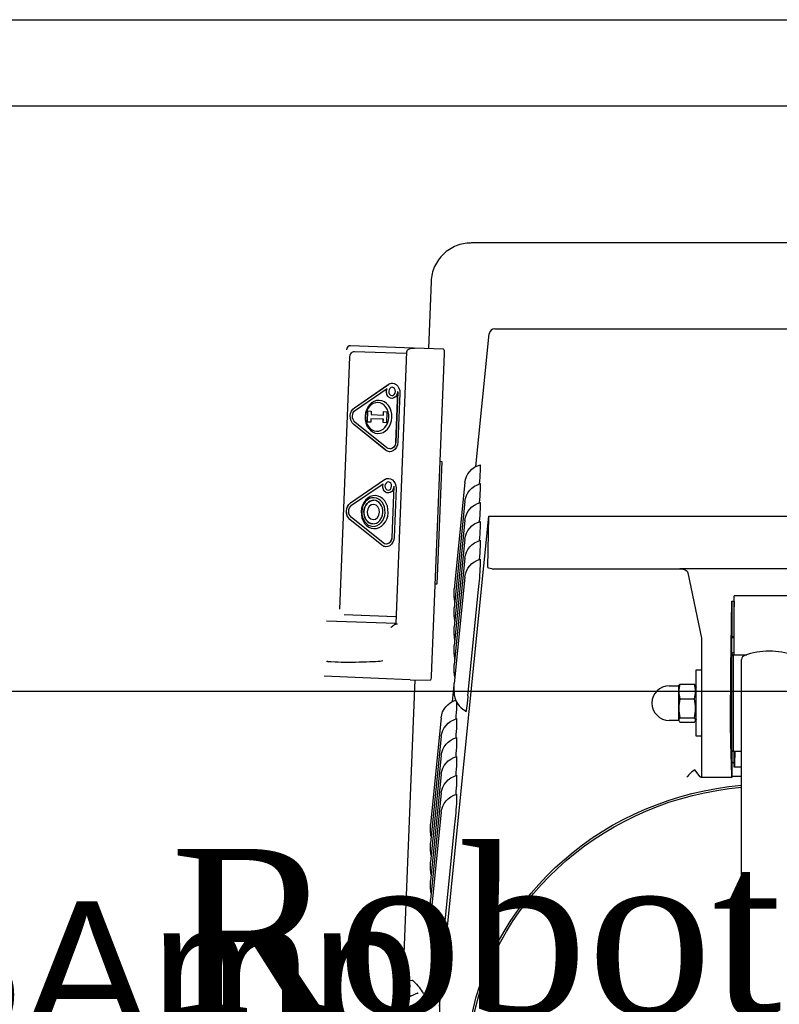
# Model space of a CAD drawing. Header units: millimetres. Extents: x 2985995 to 3127507, y -509231 to -458405.
# Tile 37 of 100: x 3023466 to 3023741, y -484505 to -484148. Entities that reach past the tile are written whole.
import ezdxf

# ---------------------------------------------------------------- set-up
doc = ezdxf.new("R2010")
doc.units = ezdxf.units.MM
doc.header["$LTSCALE"] = 1000
doc.header["$MEASUREMENT"] = 0
doc.header["$PDMODE"] = 3
doc.header["$PDSIZE"] = -1
doc.layers.get('0').update_dxf_attribs({"linetype": 'CONTINUOUS'})
doc.layers.get('Defpoints').update_dxf_attribs({"linetype": 'CONTINUOUS'})
for name, color, linetype in [('A-Wall Full', 201, 'CONTINUOUS'), ('ELECTRICAL', 7, 'CONTINUOUS'), ('Equipment', 5, 'CONTINUOUS'), ('Equipment Name', 7, 'CONTINUOUS')]:
    doc.layers.add(name, color=color, linetype=linetype)
doc.styles.add('ARAIL', font='arial.ttf')
doc.styles.get("Standard").update_dxf_attribs({"font": 'arial.ttf'})
doc.styles.add('style12', font='BOOKOSI.TTF')
doc.dimstyles.new('TFS-Dim', dxfattribs={"dimtxt": 75, "dimasz": 20, "dimexe": 25, "dimexo": 25, "dimgap": 5, "dimtad": 0, "dimdec": 0, "dimzin": 0, "dimdsep": 46, "dimtxsty": 'Standard', "dimcen": 0.09, "dimclrd": 8, "dimclre": 8, "dimadec": 0, "dimazin": 0, "dimtfac": 1, "dimtdec": 0, "dimtofl": 0, "dimtmove": 0, "dimatfit": 3, "dimldrblk": 'DOT', "dimfxl": 1, "dimtolj": 1, "dimtzin": 0, "dimlwd": -1, "dimlwe": -1, "dimarcsym": 0})

# ---------------------------------------------------------------- blocks, each defined once
blk = doc.blocks.new('*D667')
at = {"layer": 'Defpoints', "color": 0, "transparency": 16777216}
for p in [(3023324.58, -484148.16, 0), (3025169.46, -484148.31, 0), (3025169.44, -484391.49)]:
    blk.add_point(p, dxfattribs=at)
at = {"layer": 'ELECTRICAL', "color": 8, "transparency": 16777216}
for p, q in [((3023324.58, -484173.16), (3023324.56, -484416.34)), ((3025169.46, -484173.31), (3025169.44, -484416.49)), ((3023344.56, -484391.34), (3023986.59, -484391.39)), ((3025149.44, -484391.49), (3024507.42, -484391.43))]:
    blk.add_line(p, q, dxfattribs=at)
for points in [[(3023344.56, -484388.01), (3023344.56, -484394.67), (3023324.56, -484391.34)], [(3025149.44, -484388.15), (3025149.44, -484394.82), (3025169.44, -484391.49)]]:
    blk.add_solid(points, dxfattribs=at)
at = {"layer": 'ELECTRICAL', "color": 0, "transparency": 16777216, "insert": (3024247, -484391.41), "char_height": 75, "attachment_point": 5, "rotation": 359.9953}
blk.add_mtext('\\A1;1845 [6\'-2"]', dxfattribs=at)
blk = doc.blocks.new('_Dot')
at = {"color": 0, "linetype": 'ByBlock', "lineweight": -2}
blk.add_line((-0.5, 0), (-1, 0), dxfattribs=at)
at = {"color": 0, "linetype": 'ByBlock', "const_width": 0.5}
blk.add_lwpolyline([(-0.25, 0, 1), (0.25, 0, 1)], format="xyb", close=True, dxfattribs=at)

msp = doc.modelspace()

# ---------------------------------------------------------------- linework, layer by layer
at = {"layer": 'A-Wall Full'}
msp.add_line((3020709.29246, -484148.16588, 0), (3025169.29246, -484148.16588, 0), dxfattribs=at)
at = {"layer": 'Equipment'}
for p, q in [((3023845.81276, -484229.02707, 0.02452), (3023629.22642, -484229.02707, 0.02452)), ((3023614.76216, -484242.92204, 0.02452), (3023613.77531, -484267.29416, 0.02452)), ((3023631.01661, -484309.98179, 0.02452), (3023635.85181, -484261.88606, 0.02452)), ((3023637.84178, -484260.08612, 0.02452), (3023837.1974, -484260.08612, 0.02452)), ((3023608.37147, -484267.09893, 0.02452), (3023585.61427, -484266.24318, 0.02452)), ((3023587.0394, -484268.29172, 0.02452), (3023605.71819, -484268.99412, 0.02452)), ((3023602.05159, -484366.9015, 0.02452), (3023605.98378, -484268.47685, 0.02452)), ((3023619.28162, -484267.51711, 0.02452), (3023608.76074, -484267.09111, 0.02452)), ((3023619.46569, -484269.02081, 0.02452), (3023614.79514, -484385.92693, 0.02452)), ((3023581.68272, -484361.65562, 0.02452), (3023585.33532, -484270.22904, 0.02452)), ((3023586.94449, -484288.73148, 0.02452), (3023599.23795, -484280.28754, 0.02452)), ((3023586.97359, -484288.73278, 0.02452), (3023599.26706, -484280.28884, 0.02452)), ((3023587.33095, -484289.60204, 0.02452), (3023598.79718, -484281.7263, 0.02452)), ((3023598.82628, -484281.7276, 0.02452), (3023598.79718, -484281.7263, 0.02452)), ((3023600.67816, -484281.31335, 0.02452), (3023600.70726, -484281.31464, 0.02452)), ((3023602.64175, -484282.88821, 0.02452), (3023601.91031, -484301.19657, 0.02452)), ((3023602.67085, -484282.88951, 0.02452), (3023601.93941, -484301.19787, 0.02452)), ((3023602.67085, -484282.88951, 0.02452), (3023602.64175, -484282.88821, 0.02452)), ((3023600.57384, -484284.31168, 0.02452), (3023600.54473, -484284.31038, 0.02452)), ((3023603.43299, -484283.4414, 0.02452), (3023602.72243, -484301.22711, 0.02452)), ((3023591.69141, -484293.87767, 0.02452), (3023591.85109, -484289.88088, 0.02452)), ((3023591.72053, -484293.87876, 0.02452), (3023591.8802, -484289.88217, 0.02452)), ((3023591.8802, -484289.88217, 0.02452), (3023591.85109, -484289.88088, 0.02452)), ((3023591.85109, -484289.88088, 0.02452), (3023593.06927, -484289.92669, 0.02452)), ((3023591.8802, -484289.88217, 0.02452), (3023593.06926, -484289.92689, 0.02452)), ((3023593.06927, -484289.92669, 0.02452), (3023593.01937, -484291.17568, 0.02452)), ((3023597.48604, -484291.34365, 0.02452), (3023597.53594, -484290.09465, 0.02452)), ((3023597.51515, -484291.34494, 0.02452), (3023597.56505, -484290.09594, 0.02452)), ((3023597.56505, -484290.09594, 0.02452), (3023597.53594, -484290.09465, 0.02452)), ((3023597.53594, -484290.09465, 0.02452), (3023598.75412, -484290.14046, 0.02452)), ((3023597.56505, -484290.09594, 0.02452), (3023598.75411, -484290.14066, 0.02452)), ((3023598.75412, -484290.14046, 0.02452), (3023598.59444, -484294.13725, 0.02452)), ((3023598.74311, -484303.21755, 0.02452), (3023587.16021, -484293.87577, 0.02452)), ((3023592.9096, -484293.92348, 0.02452), (3023591.69141, -484293.87767, 0.02452)), ((3023592.9595, -484292.67448, 0.02452), (3023592.9096, -484293.92348, 0.02452)), ((3023597.42616, -484292.84244, 0.02452), (3023592.9595, -484292.67448, 0.02452)), ((3023593.04848, -484291.17698, 0.02452), (3023593.01937, -484291.17568, 0.02452)), ((3023593.01937, -484291.17568, 0.02452), (3023597.48604, -484291.34365, 0.02452)), ((3023593.04848, -484291.17698, 0.02452), (3023597.51515, -484291.34494, 0.02452)), ((3023597.37626, -484294.09144, 0.02452), (3023597.42616, -484292.84244, 0.02452)), ((3023597.40538, -484294.09253, 0.02452), (3023597.45527, -484292.84374, 0.02452)), ((3023597.45527, -484292.84374, 0.02452), (3023597.42616, -484292.84244, 0.02452)), ((3023597.51515, -484291.34494, 0.02452), (3023597.48604, -484291.34365, 0.02452)), ((3023598.28835, -484304.05648, 0.02452), (3023586.70545, -484294.7147, 0.02452)), ((3023598.31746, -484304.05777, 0.02452), (3023586.73455, -484294.716, 0.02452)), ((3023598.59444, -484294.13725, 0.02452), (3023597.37626, -484294.09144, 0.02452)), ((3023599.79792, -484303.61905, 0.02452), (3023599.76882, -484303.61775, 0.02452)), ((3023618.63245, -484308.13202, 0.02452), (3023616.83208, -484352.59558, 0.02452)), ((3023617.90433, -484308.10254, 0.02452), (3023618.63245, -484308.13202, 0.02452)), ((3023632.64762, -484311.72583, 0.02452), (3023632.64762, -484309.33169, 0.02452)), ((3023585.56819, -484323.18075, 0.02452), (3023597.86166, -484314.73681, 0.02452)), ((3023585.5973, -484323.18204, 0.02452), (3023597.89076, -484314.73811, 0.02452)), ((3023585.95466, -484324.05131, 0.02452), (3023597.34611, -484316.22693, 0.02452)), ((3023597.37521, -484316.22823, 0.02452), (3023597.34611, -484316.22693, 0.02452)), ((3023599.20461, -484318.58415, 0.02452), (3023599.1755, -484318.58286, 0.02452)), ((3023599.30893, -484315.58582, 0.02452), (3023599.33803, -484315.58712, 0.02452)), ((3023601.27252, -484317.16069, 0.02452), (3023600.53401, -484335.64584, 0.02452)), ((3023601.30163, -484317.16198, 0.02452), (3023600.56312, -484335.64714, 0.02452)), ((3023601.30163, -484317.16198, 0.02452), (3023601.27252, -484317.16069, 0.02452)), ((3023602.0567, -484317.89066, 0.02452), (3023601.34614, -484335.67638, 0.02452)), ((3023626.97228, -484315.82785, 0.02452), (3023623.10042, -484354.34127, 0.02452)), ((3023632.64762, -484318.56623, 0.02452), (3023632.64762, -484316.17209, 0.02452)), ((3023593.96772, -484323.73761, 0.02452), (3023593.99683, -484323.7389, 0.02452)), ((3023626.97228, -484322.66825, 0.02452), (3023623.10042, -484361.18167, 0.02452)), ((3023632.64762, -484325.40664, 0.02452), (3023632.64762, -484323.0125, 0.02452)), ((3023596.91206, -484338.50575, 0.02452), (3023585.32916, -484329.16397, 0.02452)), ((3023596.94116, -484338.50704, 0.02452), (3023585.35826, -484329.16526, 0.02452)), ((3023597.36682, -484337.66682, 0.02452), (3023585.78391, -484328.32504, 0.02452)), ((3023593.75222, -484329.23346, 0.02452), (3023593.72311, -484329.23217, 0.02452)), ((3023617.80567, -484505.46484, 0.02452), (3023635.65185, -484327.94909, 0.02452)), ((3023626.97228, -484329.50866, 0.02452), (3023623.10042, -484368.02207, 0.02452)), ((3023635.29232, -484346.40321, 0.02452), (3023635.65185, -484327.94909, 0.02452)), ((3023635.65185, -484327.94909, 0.02452), (3023839.38733, -484327.94909, 0.02452)), ((3023632.64762, -484332.24704, 0.02452), (3023632.64762, -484329.8529, 0.02452)), ((3023626.97228, -484336.34906, 0.02452), (3023623.10042, -484374.86247, 0.02452)), ((3023632.64762, -484339.08744, 0.02452), (3023632.64762, -484336.6933, 0.02452)), ((3023598.42163, -484338.06832, 0.02452), (3023598.39252, -484338.06702, 0.02452)), ((3023626.97228, -484343.18946, 0.02452), (3023623.10042, -484381.70288, 0.02452)), ((3023632.64762, -484345.92785, 0.02452), (3023632.64762, -484343.5337, 0.02452)), ((3023636.7866, -484347.03956, 0.02452), (3023704.82936, -484347.03956, 0.02452)), ((3023770.20982, -484347.03956, 0.02452), (3023704.82936, -484347.03956, 0.02452)), ((3023626.97228, -484350.02986, 0.02452), (3023623.10042, -484388.54328, 0.02452)), ((3023707.83322, -484348.53687, 0.02452), (3023712.78961, -484372.1993, 0.02452)), ((3023616.83208, -484352.59558, 0.02452), (3023616.12791, -484352.56707, 0.02452)), ((3023628.07826, -484393.08942, 0.02452), (3023631.95012, -484354.576, 0.02452)), ((3023623.06496, -484357.44244, 0.02452), (3023623.06496, -484355.0483, 0.02452)), ((3023752.01959, -484356.83404, 0.02452), (3023724.51959, -484356.83404, 0.02452)), ((3023724.51959, -484372.5739, 0.02452), (3023724.51959, -484356.83404, 0.02452)), ((3023724.68151, -484360.81653, 0.02452), (3023724.51959, -484356.83404, 0.02452)), ((3023723.39091, -484383.11317, 0.02452), (3023723.76959, -484358.80403, 0.02452)), ((3023723.76959, -484358.80403, 0.02452), (3023724.51959, -484358.80403, 0.02452)), ((3023723.76959, -484358.80403, 0.02452), (3023723.76959, -484371.6655, 0.02452)), ((3023601.90591, -484364.41748, 0.02452), (3023583.22712, -484363.71509, 0.02452)), ((3023601.96412, -484364.42007, 0.02452), (3023583.28533, -484363.71768, 0.02452)), ((3023623.06496, -484364.28284, 0.02452), (3023623.06496, -484361.8887, 0.02452)), ((3023602.05172, -484366.89814, 0.02452), (3023576.84896, -484365.95043, 0.02452)), ((3023623.06496, -484371.12325, 0.02452), (3023623.06496, -484368.72911, 0.02452)), ((3023712.78961, -484372.1993, 0.02452), (3023712.78961, -484383.11317, 0.02452)), ((3023723.76959, -484378.68293, 0.02452), (3023723.76959, -484371.6655, 0.02452)), ((3023724.51959, -484371.6655, 0.02452), (3023723.76959, -484371.6655, 0.02452)), ((3023723.76959, -484371.96261, 0.02452), (3023724.51959, -484371.96261, 0.02452)), ((3023623.06496, -484377.96365, 0.02452), (3023623.06496, -484375.56951, 0.02452)), ((3023724.51959, -484378.18293, 0.02452), (3023724.51959, -484372.5739, 0.02452)), ((3023723.76959, -484378.68293, 0.02452), (3023724.26959, -484378.18293, 0.02452)), ((3023723.76959, -484412.68293, 0.02452), (3023723.76959, -484378.68293, 0.02452)), ((3023724.26959, -484378.18293, 0.02452), (3023724.26959, -484413.18293, 0.02452)), ((3023724.26959, -484378.18293, 0.02452), (3023729.14683, -484378.18293, 0.02452)), ((3023623.06496, -484384.80405, 0.02452), (3023623.06496, -484382.40991, 0.02452)), ((3023712.78961, -484383.11317, 0.02452), (3023712.78961, -484410.20926, 0.02452)), ((3023727.26959, -484380.41236, 0.02452), (3023727.26959, -484379.93477, 0.02452)), ((3023727.26959, -484509.08439, 0.02452), (3023727.26959, -484380.41236, 0.02452)), ((3023595.70354, -484386.80931, 0.02452), (3023576.05057, -484385.93438, 0.02452)), ((3023710.78961, -484407.68293, 0.02452), (3023710.78961, -484383.68293, 0.02452)), ((3023710.78961, -484383.68293, 0.02452), (3023712.78961, -484383.68293, 0.02452)), ((3023607.17277, -484387.27371, 0.02452), (3023595.70354, -484386.80931, 0.02452)), ((3023608.9158, -484387.30874, 0.02452), (3023604.17711, -484504.33948, 0.02452)), ((3023607.17277, -484387.27371, 0.02452), (3023614.49131, -484387.42082, 0.02452)), ((3023622.45794, -484395.11477, 0.02452), (3023623.06786, -484389.04792, 0.02452)), ((3023623.06496, -484391.64446, 0.02452), (3023623.06496, -484389.25031, 0.02452)), ((3023701.03961, -484389.43293, 0.02452), (3023704.48912, -484389.43293, 0.02452)), ((3023704.48912, -484389.43293, 0.02452), (3023704.56214, -484389.2522, 0.02452)), ((3023704.48912, -484401.93293, 0.02452), (3023704.48912, -484389.43293, 0.02452)), ((3023704.88052, -484388.79239, 0.02452), (3023710.1987, -484388.79239, 0.02452)), ((3023710.51989, -484389.25914, 0.02452), (3023710.78961, -484389.92673, 0.02452)), ((3023624.08896, -484396.85882, 0.02452), (3023624.08896, -484395.41868, 0.02452)), ((3023704.88052, -484394.10129, 0.02452), (3023710.1987, -484394.10129, 0.02452)), ((3023618.41362, -484400.96083, 0.02452), (3023614.54175, -484439.47425, 0.02452)), ((3023704.88052, -484400.99183, 0.02452), (3023710.1987, -484400.99183, 0.02452)), ((3023624.08896, -484403.69922, 0.02452), (3023624.08896, -484401.30508, 0.02452)), ((3023704.48912, -484401.93293, 0.02452), (3023701.03961, -484401.93293, 0.02452)), ((3023704.56214, -484402.11366, 0.02452), (3023704.48912, -484401.93293, 0.02452)), ((3023704.88052, -484402.57346, 0.02452), (3023710.1987, -484402.57346, 0.02452)), ((3023710.78961, -484401.43913, 0.02452), (3023710.51989, -484402.10671, 0.02452)), ((3023618.41362, -484407.80124, 0.02452), (3023614.54175, -484446.31465, 0.02452)), ((3023624.08896, -484410.53962, 0.02452), (3023624.08896, -484408.14548, 0.02452)), ((3023712.78961, -484407.68293, 0.02452), (3023710.78961, -484407.68293, 0.02452)), ((3023712.78961, -484410.20926, 0.02452), (3023712.78961, -484421.84511, 0.02452)), ((3023723.6824, -484421.84511, 0.02452), (3023723.34649, -484410.20926, 0.02452)), ((3023618.41362, -484414.64164, 0.02452), (3023614.54175, -484453.15506, 0.02452)), ((3023624.08896, -484417.38002, 0.02452), (3023624.08896, -484414.98588, 0.02452)), ((3023723.76959, -484412.68293, 0.02452), (3023723.76959, -484417.24059, 0.02452)), ((3023724.26959, -484413.18293, 0.02452), (3023723.76959, -484412.68293, 0.02452)), ((3023723.76959, -484412.83924, 0.02452), (3023723.9259, -484412.83924, 0.02452)), ((3023727.26959, -484413.18293, 0.02452), (3023724.26959, -484413.18293, 0.02452)), ((3023724.51959, -484417.91406, 0.02452), (3023724.51959, -484413.18293, 0.02452)), ((3023723.76959, -484417.24059, 0.02452), (3023723.76959, -484422.25229, 0.02452)), ((3023723.76959, -484417.24059, 0.02452), (3023724.51959, -484417.24059, 0.02452)), ((3023724.51959, -484417.91406, 0.02452), (3023724.54232, -484418.25608, 0.02452)), ((3023727.26959, -484418.85916, 0.02452), (3023724.62005, -484418.85916, 0.02452)), ((3023618.41362, -484421.48204, 0.02452), (3023614.54175, -484459.99546, 0.02452)), ((3023624.08896, -484424.22043, 0.02452), (3023624.08896, -484421.82629, 0.02452)), ((3023712.31061, -484422.42231, 0.02452), (3023710.34709, -484419.87232, 0.02452)), ((3023712.78961, -484421.84511, 0.02452), (3023712.78961, -484422.56626, 0.02452)), ((3023723.76959, -484422.25229, 0.02452), (3023723.75845, -484422.42231, 0.02452)), ((3023727.26959, -484422.25229, 0.02452), (3023723.76959, -484422.25229, 0.02452)), ((3023723.73116, -484422.63456, 0.02452), (3023712.62429, -484422.63456, 0.02452)), ((3023618.41362, -484428.32245, 0.02452), (3023614.54175, -484466.83586, 0.02452)), ((3023624.08896, -484431.06083, 0.02452), (3023624.08896, -484428.66669, 0.02452)), ((3023618.41362, -484435.16285, 0.02452), (3023614.54175, -484473.67626, 0.02452)), ((3023614.50629, -484442.57543, 0.02452), (3023614.50629, -484440.18128, 0.02452)), ((3023619.51959, -484478.2224, 0.02452), (3023623.39145, -484439.70899, 0.02452)), ((3023614.50629, -484449.41583, 0.02452), (3023614.50629, -484447.02169, 0.02452)), ((3023614.50629, -484456.25623, 0.02452), (3023614.50629, -484453.86209, 0.02452)), ((3023614.50629, -484463.09663, 0.02452), (3023614.50629, -484460.70249, 0.02452)), ((3023614.50629, -484469.93704, 0.02452), (3023614.50629, -484467.5429, 0.02452)), ((3023614.50629, -484476.77744, 0.02452), (3023614.50629, -484474.3833, 0.02452)), ((3023615.25553, -484501.05883, 0.02452), (3023614.90368, -484479.14899, 0.02452)), ((3023606.84807, -484496.04339, 0.02452), (3023607.85842, -484496.13308, 0.02452)), ((3023604.62266, -484501.96221, 0.02452), (3023604.95184, -484498.68787, 0.02452)), ((3023617.80567, -484501.28521, 0.02452), (3023611.8439, -484500.75597, 0.02452)), ((3023617.80567, -484501.28521, 0.02452), (3023617.80567, -484517.72406, 0.02452))]:
    msp.add_line(p, q, dxfattribs=at)
at = {"layer": 'Equipment', "elevation": 0}
msp.add_lwpolyline([(3022740.80828, -484779.71228), (3024040.73275, -484779.71228), (3024040.73275, -484179.43908), (3022740.80828, -484179.43908)], close=True, dxfattribs=at)
at = {"layer": 'Equipment'}
for centre, radius, start, end in [((3023629.72971, -484244.02707, 0.02452), 15, 90, 96.5367788), ((3023637.84178, -484262.08612, 0.02452), 2, 90, 174.2591765), ((3023585.55439, -484267.74197, 0.02452), 1.5, 87.8464781, 177.7121781), ((3023506.13771, -484305.87459, 0.02452), 126.64515, 355.2904347, 357.351884), ((3023506.13771, -484312.71499, 0.02452), 126.64515, 355.2904347, 357.351884), ((3023506.13771, -484319.55539, 0.02452), 126.64515, 355.2904347, 357.351884), ((3023506.13771, -484326.39579, 0.02452), 126.64515, 355.2904347, 357.351884), ((3023506.13771, -484333.2362, 0.02452), 126.64515, 355.2904347, 357.351884), ((3023506.13771, -484340.0766, 0.02452), 126.64515, 353.4258819, 357.351884), ((3023630.82004, -484357.46214, 0.02452), 7.73044, 179.6573344, 193.1632374), ((3023630.82004, -484364.30255, 0.02452), 7.73044, 179.6573344, 193.1632374), ((3023630.82004, -484371.14295, 0.02452), 7.73044, 179.6573344, 193.1632374), ((3023630.82004, -484377.98335, 0.02452), 7.73044, 179.6573344, 193.1632374), ((3023728.85155, -484379.95531, 0.02452), 1.5821, 104.2793887, 179.2558151), ((3023737.26959, -484402.88153, 0.02452), 26, 90, 110.0865523), ((3023737.26959, -484402.88153, 0.02452), 26, 69.9134477, 90), ((3023630.82004, -484384.82376, 0.02452), 7.73044, 179.6573344, 193.6305048), ((3023701.03961, -484395.68293, 0.02452), 6.25, 90, 270), ((3023713.79329, -484391.44684, 0.02452), 9.29966, 163.4151256, 196.5848744), ((3023701.28593, -484391.44684, 0.02452), 9.29966, 343.4151256, 16.5848744), ((3023630.82004, -484391.66416, 0.02452), 7.73044, 179.6573344, 244.9109363), ((3023497.57904, -484391.00757, 0.02452), 126.64515, 355.2904347, 357.351884), ((3023720.01417, -484397.54656, 0.02452), 15.52087, 167.1748446, 192.8251554), ((3023695.06505, -484397.54656, 0.02452), 15.52087, 347.1748446, 12.8251554), ((3023497.57904, -484397.84797, 0.02452), 126.64515, 355.2904347, 357.351884), ((3023497.57904, -484404.68838, 0.02452), 126.64515, 355.2904347, 357.351884), ((3023497.57904, -484411.52878, 0.02452), 126.64515, 355.2904347, 357.351884), ((3023717.8077, -484430.87032, 0.02452), 13.34357, 124.2342085, 140.9852865), ((3023497.57904, -484418.36918, 0.02452), 126.64515, 355.2904347, 357.351884), ((3023497.57904, -484425.20958, 0.02452), 126.64515, 353.4258818, 357.351884), ((3023622.26137, -484442.59513, 0.02452), 7.73044, 179.6573344, 193.1632374), ((3023622.26137, -484449.43553, 0.02452), 7.73044, 179.6573344, 193.1632374), ((3023622.26137, -484456.27593, 0.02452), 7.73044, 179.6573344, 193.1632374), ((3023622.26137, -484463.11634, 0.02452), 7.73044, 179.6573344, 193.1632374), ((3023622.26137, -484469.95674, 0.02452), 7.73044, 179.6573344, 193.1632374), ((3023622.26137, -484476.79714, 0.02452), 7.73044, 179.6573344, 244.9109363), ((3023614.56266, -484514.38373, 0.02452), 14.42261, 108.9313362, 137.6101086)]:
    msp.add_arc(centre, radius, start, end, dxfattribs=at)
at = {"layer": 'Equipment', "extrusion": (0, 0, -1)}
for centre, major_axis, ratio, start_param, end_param in [((3023637.84178, -484262.08612, 0.02452), (-1.98997, 0.20006), 0.340504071, -0.03421851, 0.000000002), ((3023586.95957, -484270.29012, 0.02452), (-0.08895, -1.99802), 0.812688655, 1.565185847, 3.135982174), ((3023605.63835, -484270.99251, 0.02452), (-0.08895, -1.99802), 0.812688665, 3.135982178, 3.28711997), ((3023619.22174, -484269.01591, 0.02452), (-0.06069, -1.49877), 0.162634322, 3.138279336, 4.709075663), ((3023600.59056, -484283.33451, 0.02452), (-0.15566, -3.49654), 0.812688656, 2.591570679, 4.706778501), ((3023600.61967, -484283.33581, 0.02452), (-0.15566, -3.49654), 0.812688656, 2.591570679, 3.141592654), ((3023600.61144, -484282.81186, 0.02452), (-0.11119, -2.49753), 0.812688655, 4.7067785, 8.267156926), ((3023600.64055, -484282.81316, 0.02452), (-0.11119, -2.49753), 0.812688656, 0, 1.983971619), ((3023600.61144, -484282.81186, 0.02452), (0.06671, 1.49852), 0.812688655, 3.141592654, 9.424777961), ((3023595.68847, -484292.02979, 0.02452), (0.26685, 5.99406), 0.812688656, 3.141592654, 9.424777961), ((3023595.22277, -484292.00906, 0.02452), (0.23127, 5.19485), 0.812688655, 3.141592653, 9.424777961), ((3023588.2971, -484291.77845, 0.02452), (-0.15566, -3.49654), 0.812688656, 0.538801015, 2.591570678), ((3023588.32621, -484291.77974, 0.02452), (-0.15566, -3.49654), 0.812688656, 0.538801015, 2.591570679), ((3023588.2971, -484291.77845, 0.02452), (-0.11119, -2.49753), 0.812688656, 0.538801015, 2.591570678), ((3023599.88, -484301.12023, 0.02452), (-0.11119, -2.49753), 0.812688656, 4.706778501, 6.821986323), ((3023599.90911, -484301.12152, 0.02452), (-0.11119, -2.49753), 0.812688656, 4.7067785, 6.283185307), ((3023599.88, -484301.12023, 0.02452), (-0.15566, -3.49654), 0.812688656, 4.706778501, 6.821986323), ((3023599.90911, -484301.12152, 0.02452), (-0.15566, -3.49654), 0.812688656, 0, 0.538801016), ((3023634.93682, -484316.53488, 0.02452), (-8, 0), 0.939692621, 0.094190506, 1.280590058), ((3023599.21427, -484317.78378, 0.02452), (-0.15566, -3.49654), 0.812688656, 2.591570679, 4.706778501), ((3023599.24338, -484317.78507, 0.02452), (-0.15566, -3.49654), 0.812688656, 2.591570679, 3.141592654), ((3023599.24222, -484317.08434, 0.02452), (-0.11119, -2.49753), 0.812688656, 4.706778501, 8.168010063), ((3023599.27132, -484317.08564, 0.02452), (-0.11119, -2.49753), 0.812688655, 0, 1.884824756), ((3023599.24222, -484317.08434, 0.02452), (0.06671, 1.49852), 0.812688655, 3.141592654, 9.424777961), ((3023634.93682, -484323.37529, 0.02452), (-8, 0), 0.939692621, 0.094190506, 1.280590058), ((3023594.31111, -484326.50562, 0.02452), (0.26685, 5.99406), 0.812688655, 3.141592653, 9.424777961), ((3023593.84542, -484326.48489, 0.02452), (0.23127, 5.19485), 0.812688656, 3.141592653, 9.424777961), ((3023593.84542, -484326.48489, 0.02452), (0.18902, 4.24579), 0.812688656, 3.141592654, 9.424777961), ((3023593.87452, -484326.48618, 0.02452), (0.18902, 4.24579), 0.812688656, 3.141592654, 6.283185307), ((3023586.92081, -484326.22772, 0.02452), (-0.15566, -3.49654), 0.812688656, 0.538801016, 2.591570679), ((3023586.94992, -484326.22901, 0.02452), (-0.15566, -3.49654), 0.812688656, 0.538801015, 2.591570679), ((3023586.92081, -484326.22772, 0.02452), (-0.11119, -2.49753), 0.812688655, 0.538801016, 2.591570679), ((3023593.84542, -484326.48489, 0.02452), (0.12231, 2.74728), 0.812688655, 3.141592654, 9.424777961), ((3023634.93682, -484330.21569, 0.02452), (-8, 0), 0.939692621, 0.094190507, 1.280590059), ((3023634.93682, -484337.05609, 0.02452), (-8, 0), 0.939692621, 0.094190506, 1.280590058), ((3023598.50371, -484335.5695, 0.02452), (-0.15566, -3.49654), 0.812688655, 4.706778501, 6.821986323), ((3023598.50371, -484335.5695, 0.02452), (-0.11119, -2.49753), 0.812688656, 4.706778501, 6.821986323), ((3023598.53282, -484335.57079, 0.02452), (-0.11119, -2.49753), 0.812688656, 4.7067785, 6.283185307), ((3023634.93682, -484343.8965, 0.02452), (-8, 0), 0.939692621, 0.094190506, 1.280590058), ((3023598.53282, -484335.57079, 0.02452), (-0.15566, -3.49654), 0.812688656, 0, 0.538801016), ((3023634.93682, -484350.7369, 0.02452), (-8, 0), 0.939692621, 0.094190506, 1.280590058), ((3023636.799, -484346.40321, 0.02452), (-1.50673, -0.00637), 0.42231732, -1.560781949, 0.010014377), ((3023704.85202, -484348.72019, 0.02452), (-3.00165, 0.01848), 0.559870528, 1.559802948, 3.021302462), ((3023631.06496, -484355.0483, 0.02452), (-8, 0), 0.93969262, -0.000000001, 0.094190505), ((3023631.06496, -484361.8887, 0.02452), (-8, 0), 0.939692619, -0.000000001, 0.094190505), ((3023601.98575, -484362.41909, 0.02452), (-0.08895, -1.99802), 0.812688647, -0.156748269, -0.005610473), ((3023602.04396, -484362.42168, 0.02452), (-0.08895, -1.99802), 0.812688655, -0.120577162, -0.005610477), ((3023601.05419, -484368.36168, 0.02452), (-1.48307, -1.37235), 0.322913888, 1.261788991, 2.047187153), ((3023602.77696, -484368.42646, 0.02452), (-2.09132, 0.08587), 0.716643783, 0.784604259, 1.472215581), ((3023631.06496, -484368.72911, 0.02452), (-8, 0), 0.93969262, -0.000000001, 0.094190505), ((3023631.06496, -484375.56951, 0.02452), (-8, 0), 0.939692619, -0.000000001, 0.094190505), ((3023722.14014, -484375.26394, 0.02452), (-3, 0), 0.939692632, 4.091553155, 4.138203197), ((3023722.14014, -484375.94798, 0.02452), (-3, 0), 0.939692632, 4.091553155, 4.138203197), ((3023735.51958, -484392.84374, 0.02452), (-20, 0), 0.939692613, 0.949960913, 0.988432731), ((3023735.51958, -484393.52778, 0.02452), (-20, 0), 0.939692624, 0.949960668, 0.988432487), ((3023587.26959, -484380.41236, 0.02452), (-10.3256, -0.13498), 0.050676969, 3.394052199, 6.535644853), ((3023587.26959, -484380.41236, 0.02452), (-10.3256, -0.13498), 0.050676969, 3.394052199, 6.535644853), ((3023631.06496, -484382.40991, 0.02452), (-8, 0), 0.939692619, -0.000000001, 0.094190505), ((3023723.42051, -484395.68293, 0.02452), (-0.04477, -15), 0.0082005, 0.251950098, 2.564349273), ((3023614.55119, -484385.92202, 0.02452), (-0.06069, -1.49877), 0.162634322, 4.709075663, 6.279871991), ((3023631.06496, -484389.25031, 0.02452), (-8, 0), 0.939692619, -0.000000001, 0.094190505), ((3023723.42051, -484395.68293, 0.02452), (0.01194, 4), 0.0082005, 3.141592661, 9.424777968), ((3023626.37816, -484401.66787, 0.02452), (-8, 0), 0.939692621, 0.094190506, 1.227213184), ((3023626.37816, -484408.50827, 0.02452), (-8, 0), 0.939692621, 0.094190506, 1.280590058), ((3023626.37816, -484415.34867, 0.02452), (-8, 0), 0.939692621, 0.094190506, 1.280590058), ((3023626.37816, -484422.18908, 0.02452), (-8, 0), 0.939692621, 0.094190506, 1.280590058), ((3023724.54232, -484408.85916, 0.02452), (-0.07777, 10), 0.021355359, 2.018089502, 3.490824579), ((3023626.37816, -484429.02948, 0.02452), (-8, 0), 0.939692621, 0.094190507, 1.280590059), ((3023710.56935, -484423.83836, 0.02452), (-0.27476, 3.99992), 0.091619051, 0.017138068, 0.136690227), ((3023710.9215, -484397.63456, 0.02452), (-1.71724, 24.9995), 0.091619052, 3.073955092, 3.27828288), ((3023723.80578, -484397.63456, 0.02452), (-0.07462, -25), 0.0082005, -0.130421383, 0.251950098), ((3023737.51959, -484528.36547, 0.02452), (-110, 0), 0.939692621, 0.173716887, 1.477479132), ((3023626.37816, -484435.86988, 0.02452), (-8, 0), 0.939692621, 0.094190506, 1.280590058), ((3023737.51959, -484528.36547, 0.02452), (-109.25, 0), 0.939692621, 0.180372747, 1.476836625), ((3023622.50629, -484440.18128, 0.02452), (-8, 0), 0.93969262, -0.000000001, 0.094190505), ((3023622.50629, -484447.02169, 0.02452), (-8, 0), 0.939692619, -0.000000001, 0.094190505), ((3023622.50629, -484453.86209, 0.02452), (-8, 0), 0.939692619, -0.000000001, 0.094190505), ((3023622.50629, -484460.70249, 0.02452), (-8, 0), 0.939692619, -0.000000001, 0.094190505), ((3023622.50629, -484467.5429, 0.02452), (-8, 0), 0.939692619, -0.000000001, 0.094190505), ((3023622.50629, -484474.3833, 0.02452), (-8, 0), 0.939692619, -0.000000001, 0.094190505), ((3023549.85413, -484499.24962, 0.02452), (-63.03504, 6.3371), 0.340504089, 2.727948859, 2.921861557), ((3023605.44933, -484498.73788, 0.02452), (-0.49749, 0.05001), 0.340504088, -0.481436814, 0), ((3023605.12015, -484502.01223, 0.02452), (-0.49749, 0.05001), 0.340504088, -0.481436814, 0)]:
    msp.add_ellipse(centre, major_axis=major_axis, ratio=ratio, start_param=start_param, end_param=end_param, dxfattribs=at)
at = {"layer": 'Equipment'}
for points, knots in [([(3023629.22642, -484229.02707, 0.02452), (3023627.36491, -484229.02707, 0.02452), (3023625.5404, -484229.38874, 0.02452), (3023622.9712, -484230.43057, 0.02452), (3023622.15733, -484230.85512, 0.02452), (3023620.6131, -484231.85591, 0.02452), (3023619.87818, -484232.43841, 0.02452), (3023617.88783, -484234.34978, 0.02452), (3023616.79792, -484235.88924, 0.02452), (3023615.28082, -484239.23153, 0.02452), (3023614.83747, -484241.06218, 0.02452), (3023614.76216, -484242.92204, 0.02452)], [0, 0, 0, 0, 0.25, 0.25, 0.375, 0.375, 0.5, 0.5, 0.75, 0.75, 1, 1, 1, 1]), ([(3023605.98378, -484268.47685, 0.02452), (3023605.99746, -484268.3674, 0.02452), (3023606.02606, -484268.16798, 0.02452), (3023606.20617, -484267.86162, 0.02452), (3023606.50977, -484267.57857, 0.02452), (3023606.98677, -484267.32472, 0.02452), (3023607.66435, -484267.13549, 0.02452), (3023608.30153, -484267.07943, 0.02452), (3023608.66603, -484267.08822, 0.02452), (3023608.76176, -484267.09115, 0.02452)], [0, 0, 0, 0, 0.081130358, 0.172722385, 0.278490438, 0.428135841, 0.63973129, 0.91911688, 1, 1, 1, 1]), ([(3023602.05189, -484366.90015, 0.02452), (3023602.05227, -484366.90551, 0.02452), (3023602.10185, -484366.92182, 0.02452), (3023602.24709, -484366.93439, 0.02452), (3023602.3175, -484366.93587, 0.02452), (3023602.46994, -484366.93304, 0.02452), (3023602.55225, -484366.92894, 0.02452), (3023602.63237, -484366.92656, 0.02452)], [0.10085611, 0.10085611, 0.10085611, 0.10085611, 0.5, 0.5, 0.75, 0.75, 1, 1, 1, 1]), ([(3023704.55341, -484389.27394, 0.02452), (3023704.5649, -484389.24558, 0.02452), (3023704.57791, -484389.21721, 0.02452), (3023704.65994, -484389.05642, 0.02452), (3023704.7594, -484388.92375, 0.02452), (3023704.88052, -484388.79239, 0.02452)], [0.6964104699, 0.6964104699, 0.6964104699, 0.6964104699, 0.75, 0.75, 1, 1, 1, 1]), ([(3023710.1987, -484388.79239, 0.02452), (3023710.31953, -484388.92344, 0.02452), (3023710.41794, -484389.05465, 0.02452), (3023710.50066, -484389.21573, 0.02452), (3023710.51428, -484389.24539, 0.02452), (3023710.52627, -484389.27506, 0.02452)], [0, 0, 0, 0, 0.25, 0.25, 0.3063882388, 0.3063882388, 0.3063882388, 0.3063882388]), ([(3023628.07826, -484393.08942, 0.02452), (3023628.03848, -484393.48505, 0.02452), (3023627.9987, -484393.88141, 0.02452), (3023627.91923, -484394.66605, 0.02452), (3023627.87956, -484395.05373, 0.02452), (3023627.80051, -484395.80504, 0.02452), (3023627.76104, -484396.16931, 0.02452), (3023627.70423, -484396.67117, 0.02452), (3023627.68561, -484396.83179, 0.02452), (3023627.64909, -484397.13832, 0.02452), (3023627.63108, -484397.28507, 0.02452), (3023627.57902, -484397.69474, 0.02452), (3023627.54733, -484397.92439, 0.02452), (3023627.49026, -484398.29273, 0.02452), (3023627.46478, -484398.43089, 0.02452), (3023627.43409, -484398.55138, 0.02452), (3023627.425, -484398.57788, 0.02452), (3023627.41243, -484398.59766, 0.02452), (3023627.40818, -484398.60006, 0.02452), (3023627.40436, -484398.5975, 0.02452)], [0, 0, 0, 0, 0.125, 0.125, 0.25, 0.25, 0.375, 0.375, 0.4375, 0.4375, 0.5, 0.5, 0.625, 0.625, 0.75, 0.75, 0.8125, 0.8125, 0.8491989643, 0.8491989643, 0.8491989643, 0.8491989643]), ([(3023704.88052, -484400.99183, 0.02452), (3023704.75969, -484401.12288, 0.02452), (3023704.66128, -484401.25409, 0.02452), (3023704.5263, -484401.51696, 0.02452), (3023704.49015, -484401.64862, 0.02452), (3023704.4894, -484401.91245, 0.02452), (3023704.52483, -484402.04462, 0.02452), (3023704.65994, -484402.30943, 0.02452), (3023704.7594, -484402.4421, 0.02452), (3023704.88052, -484402.57346, 0.02452)], [0, 0, 0, 0, 0.25, 0.25, 0.5, 0.5, 0.75, 0.75, 1, 1, 1, 1]), ([(3023710.1987, -484402.57346, 0.02452), (3023710.31953, -484402.44241, 0.02452), (3023710.41794, -484402.3112, 0.02452), (3023710.55292, -484402.04833, 0.02452), (3023710.58907, -484401.91667, 0.02452), (3023710.58982, -484401.65284, 0.02452), (3023710.55439, -484401.52067, 0.02452), (3023710.41928, -484401.25586, 0.02452), (3023710.31982, -484401.12319, 0.02452), (3023710.1987, -484400.99183, 0.02452)], [0, 0, 0, 0, 0.25, 0.25, 0.5, 0.5, 0.75, 0.75, 1, 1, 1, 1]), ([(3023619.51959, -484478.2224, 0.02452), (3023619.47981, -484478.61804, 0.02452), (3023619.44003, -484479.01439, 0.02452), (3023619.36056, -484479.79904, 0.02452), (3023619.32089, -484480.18671, 0.02452), (3023619.24185, -484480.93802, 0.02452), (3023619.20238, -484481.30229, 0.02452), (3023619.14556, -484481.80415, 0.02452), (3023619.12694, -484481.96477, 0.02452), (3023619.09042, -484482.27131, 0.02452), (3023619.07242, -484482.41806, 0.02452), (3023619.02036, -484482.82773, 0.02452), (3023618.98866, -484483.05738, 0.02452), (3023618.93159, -484483.42572, 0.02452), (3023618.90612, -484483.56388, 0.02452), (3023618.87543, -484483.68437, 0.02452), (3023618.86634, -484483.71086, 0.02452), (3023618.85377, -484483.73064, 0.02452), (3023618.84951, -484483.73305, 0.02452), (3023618.8457, -484483.73049, 0.02452)], [0, 0, 0, 0, 0.125, 0.125, 0.25, 0.25, 0.375, 0.375, 0.4375, 0.4375, 0.5, 0.5, 0.625, 0.625, 0.75, 0.75, 0.8125, 0.8125, 0.8491989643, 0.8491989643, 0.8491989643, 0.8491989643]), ([(3023604.97137, -484498.63625, 0.02452), (3023604.99246, -484498.4308, 0.02452), (3023605.04162, -484497.98311, 0.02452), (3023605.25147, -484497.30256, 0.02452), (3023605.58201, -484496.67506, 0.02452), (3023606.00466, -484496.24861, 0.02452), (3023606.48034, -484496.02731, 0.02452), (3023606.7451, -484496.05842, 0.02452), (3023606.87059, -484496.07531, 0.02452)], [0, 0, 0, 0, 0.121735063, 0.311906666, 0.508901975, 0.716005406, 0.885495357, 1, 1, 1, 1]), ([(3023608.44027, -484496.42496, 0.02452), (3023608.33843, -484496.32818, 0.02452), (3023608.23417, -484496.25582, 0.02452), (3023608.03927, -484496.16586, 0.02452), (3023607.94896, -484496.14105, 0.02452), (3023607.85778, -484496.13303, 0.02452)], [0, 0, 0, 0, 0.125, 0.125, 0.2287102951, 0.2287102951, 0.2287102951, 0.2287102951]), ([(3023609.88346, -484500.74127, 0.02452), (3023609.93577, -484500.71618, 0.02452), (3023610.02934, -484500.67601, 0.02452), (3023610.04825, -484500.64677, 0.02452), (3023610.05013, -484500.64659, 0.02452)], [0, 0, 0, 0, 0.2723771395, 0.5738088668, 0.5738088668, 0.5738088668, 0.5738088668]), ([(3023604.68484, -484503.91373, 0.02452), (3023604.65002, -484503.68291, 0.02452), (3023604.5896, -484503.13333, 0.02452), (3023604.57047, -484502.43449, 0.02452), (3023604.62221, -484502.06022, 0.02452), (3023604.63884, -484501.94321, 0.02452)], [0.6734592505, 0.6734592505, 0.6734592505, 0.6734592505, 0.7891415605, 0.9433342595, 1, 1, 1, 1])]:
    msp.add_open_spline(points, degree=3, knots=knots, dxfattribs=at)

# ---------------------------------------------------------------- texts
at = {"layer": 'ELECTRICAL', "color": 7, "insert": (3023148.25629, -484467.51733, 0), "char_height": 50, "width": 674.1996605, "attachment_point": 1, "style": 'ARAIL'}
msp.add_mtext('2Nos.5/15Amp.\\PSwitch Socket @1100mm Ht.FFL.', dxfattribs=at)
at = {"layer": 'Equipment Name', "color": 0, "insert": (3023520.25813, -484448.4853, 0.12379), "char_height": 60, "width": 685.0221631, "attachment_point": 1, "style": 'style12'}
msp.add_mtext('Robot Coupe CL-50\\PTable Top', dxfattribs=at)

# ---------------------------------------------------------------- dimensions: what is measured, and where the dimension line sits
at = {"layer": 'ELECTRICAL'}
dim = msp.add_aligned_dim(p1=(3023324.58399, -484148.15877, 0), p2=(3025169.46287, -484148.3107, 0), distance=-243.17872, dimstyle='TFS-Dim', dxfattribs=at)
dim.commit()
dim.dimension.update_dxf_attribs({"geometry": '*D667', "text_midpoint": (3024247.0034, -484391.41345)})

doc.saveas('drawing.dxf')
